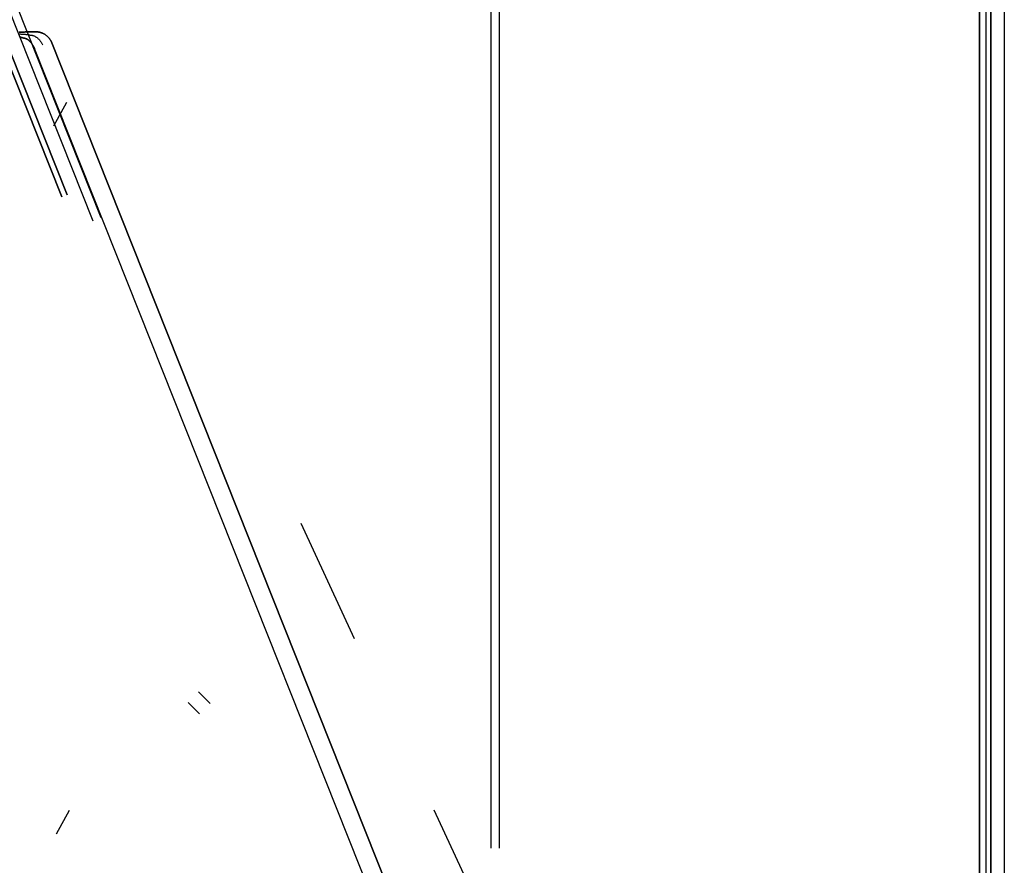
# Model space of a CAD drawing. Header units: millimetres. Extents: x -1030 to 192, y -442 to 180.
# Tile 198 of 256: x 103 to 181, y -344 to -278. Entities that reach past the tile are written whole.
import ezdxf

# ---------------------------------------------------------------- set-up
doc = ezdxf.new("R2010")
doc.units = ezdxf.units.MM
doc.header["$MEASUREMENT"] = 0
doc.layers.add('OVIDIO 120x60x72h', color=7, linetype='Continuous')

msp = doc.modelspace()

# ---------------------------------------------------------------- linework, layer by layer
at = {"layer": 'OVIDIO 120x60x72h'}
for points in [[(140.165384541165, -131.0045974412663), (140.165384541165, -343.0286722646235)], [(140.83620493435, -131.0045974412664), (140.83620493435, -343.0286722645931)], [(178.7709573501, -131.0045974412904), (178.7709573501, -415.684022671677)], [(178.7709573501, -415.684022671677), (178.7709573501, -131.0045974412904)], [(179.2575818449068, -131.0045974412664), (179.2575818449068, -415.6841712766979)], [(179.6653845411, -131.0045974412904), (179.6653845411, -415.3044911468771)], [(179.6653845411, -415.3044911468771), (179.6653845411, -131.0045974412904)], [(180.7174553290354, -131.0045974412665), (180.7174553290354, -415.6840226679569)], [(117.0926248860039, -330.6740099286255), (118.0018674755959, -331.5832525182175)], [(117.1735748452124, -332.4115451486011), (116.2643322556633, -331.502302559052)]]:
    msp.add_lwpolyline(points, dxfattribs=at)
at = {"layer": 'OVIDIO 120x60x72h', "extrusion": (1, 0, 0)}
for points in [[(-415.684022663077, 755.5783021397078), (-131.0045974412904, 755.5783022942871)], [(-131.0045974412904, 755.5783022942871), (-415.684022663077, 755.5783021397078)]]:
    msp.add_lwpolyline(points, dxfattribs=at)
at = {"layer": 'OVIDIO 120x60x72h', "extrusion": (0.9999999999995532, 9.452204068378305e-07, 0)}
for points in [[(-131.0047666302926, 754.6316265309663), (-415.3046603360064, 754.6310890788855)], [(-415.3046603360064, 754.6310890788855), (-131.0047666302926, 754.6316265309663)]]:
    msp.add_lwpolyline(points, dxfattribs=at)
at = {"layer": 'OVIDIO 120x60x72h', "extrusion": (-0.1089792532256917, 0.2028516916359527, 0.9731262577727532)}
for points in [[(38.86801423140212, 451.5684689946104), (38.86801423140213, 612.2243134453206)], [(38.86801423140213, 612.2243134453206), (38.86801423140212, 451.5684689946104)]]:
    msp.add_lwpolyline(points, dxfattribs=at)
at = {"layer": 'OVIDIO 120x60x72h', "extrusion": (-0.10897925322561, 0.2028516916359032, 0.9731262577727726)}
msp.add_lwpolyline([(38.57254423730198, 612.2243134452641), (38.57254423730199, 451.5684689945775)], dxfattribs=at)
at = {"layer": 'OVIDIO 120x60x72h', "extrusion": (-0.1089792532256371, 0.2028516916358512, 0.9731262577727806)}
for points in [[(38.27707424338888, 612.224313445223), (38.27707424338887, 451.5684689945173)], [(38.27707424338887, 451.5684689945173), (38.27707424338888, 612.224313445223)]]:
    msp.add_lwpolyline(points, dxfattribs=at)
at = {"layer": 'OVIDIO 120x60x72h', "extrusion": (0.04567751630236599, -0.1148807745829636, 0.9923285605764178)}
for points in [[(-8.965987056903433, -312.6131197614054), (-8.965987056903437, -205.7572670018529)], [(-8.965987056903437, -205.7572670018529), (-8.965987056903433, -312.6131197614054)]]:
    msp.add_lwpolyline(points, dxfattribs=at)
at = {"layer": 'OVIDIO 120x60x72h', "extrusion": (0.04567751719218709, -0.114880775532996, 0.9923285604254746)}
for points in [[(-8.509350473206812, -205.7572660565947), (-8.509350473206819, -312.613118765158)], [(-8.509350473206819, -312.613118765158), (-8.509350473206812, -205.7572660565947)]]:
    msp.add_lwpolyline(points, dxfattribs=at)
at = {"layer": 'OVIDIO 120x60x72h', "extrusion": (0.04567751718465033, -0.1148807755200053, 0.9923285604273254)}
msp.add_lwpolyline([(-7.365287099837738, -315.3257703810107), (-7.365287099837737, -206.4099855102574)], dxfattribs=at)
at = {"layer": 'OVIDIO 120x60x72h', "extrusion": (-0.1806448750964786, 0.9479354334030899, 0.2622705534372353)}
for points in [[(-49.21579314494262, 768.4872262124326), (-50.09751927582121, 767.2737357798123)], [(-50.09751927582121, 767.2737357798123), (-49.21579314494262, 768.4872262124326)]]:
    msp.add_lwpolyline(points, dxfattribs=at)
at = {"layer": 'OVIDIO 120x60x72h', "extrusion": (-0.1806448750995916, 0.9479354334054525, 0.2622705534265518)}
msp.add_lwpolyline([(-50.0975192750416, 767.2737357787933), (-49.21579314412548, 768.4872262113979)], dxfattribs=at)
at = {"layer": 'OVIDIO 120x60x72h', "extrusion": (0.04567751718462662, -0.1148807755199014, 0.9923285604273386)}
msp.add_lwpolyline([(-6.677861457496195, -315.3257703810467), (-6.677861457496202, -206.4109947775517)], dxfattribs=at)
at = {"layer": 'OVIDIO 120x60x72h', "extrusion": (-0.3152635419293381, 0.9259244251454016, 0.2080212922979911)}
msp.add_lwpolyline([(-9.48333051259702, 762.4522682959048), (-8.200724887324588, 763.2358832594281)], dxfattribs=at)
at = {"layer": 'OVIDIO 120x60x72h', "extrusion": (0.2760888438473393, 0.1226098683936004, 0.9532794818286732)}
for points in [[(-298.0516076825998, 232.7061530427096), (-298.0516076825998, 234.2061530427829)], [(-298.0516076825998, 234.2061530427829), (-298.0516076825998, 232.7061530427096)]]:
    msp.add_lwpolyline(points, dxfattribs=at)
at = {"layer": 'OVIDIO 120x60x72h', "extrusion": (-0.1089886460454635, 0.2028662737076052, 0.9731221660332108)}
msp.add_lwpolyline([(40.70543925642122, 453.0457626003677), (40.70543925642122, 461.0894788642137)], dxfattribs=at)
at = {"layer": 'OVIDIO 120x60x72h', "extrusion": (-0.1089886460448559, 0.2028662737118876, 0.9731221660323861)}
msp.add_lwpolyline([(39.99249294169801, 453.0457626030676), (39.99249294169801, 461.0894788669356)], dxfattribs=at)
at = {"layer": 'OVIDIO 120x60x72h', "extrusion": (-0.1089886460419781, 0.2028662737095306, 0.9731221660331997)}
for points in [[(39.27954662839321, 461.0894788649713), (39.27954662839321, 453.0457626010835)], [(39.27954662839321, 453.0457626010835), (39.27954662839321, 461.0894788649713)]]:
    msp.add_lwpolyline(points, dxfattribs=at)
at = {"layer": 'OVIDIO 120x60x72h', "extrusion": (0.2760888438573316, 0.1226098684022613, 0.9532794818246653)}
msp.add_lwpolyline([(-301.9543459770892, 234.2061530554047), (-301.9543459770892, 232.7061530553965)], dxfattribs=at)
at = {"layer": 'OVIDIO 120x60x72h', "extrusion": (0.9840532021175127, -0.05870066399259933, -0.1679092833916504)}
msp.add_lwpolyline([(-279.175600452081, 729.561044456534), (-277.2370173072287, 735.017802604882)], dxfattribs=at)
at = {"layer": 'OVIDIO 120x60x72h', "extrusion": (-0.1089886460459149, 0.2028662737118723, 0.9731221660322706)}
msp.add_lwpolyline([(37.48213636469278, 461.1905436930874), (37.48213636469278, 470.9805436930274)], dxfattribs=at)
at = {"layer": 'OVIDIO 120x60x72h', "extrusion": (-0.0214638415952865, 0.04629577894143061, 0.9986971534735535)}
msp.add_lwpolyline([(19.92937983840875, 341.009397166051), (19.92937983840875, 351.0511380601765)], dxfattribs=at)
at = {"layer": 'OVIDIO 120x60x72h', "extrusion": (0, 1, 0)}
for points in [[(-107.8546252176, 719.0611196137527), (-106.5129844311, 721.7444011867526)], [(-110.1555349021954, 720.2115744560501), (-108.8138941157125, 722.8948560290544)], [(-111.1148038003, 724.0453108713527), (-112.4564445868, 721.3620292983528)]]:
    msp.add_lwpolyline(points, dxfattribs=at)
at = {"layer": 'OVIDIO 120x60x72h', "extrusion": (-0.1089792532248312, 0.2028516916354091, 0.9731262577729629)}
for points in [[(41.88467389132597, 461.0785243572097), (41.88467389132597, 471.0706540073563)], [(40.70279391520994, 471.0706540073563), (40.70279391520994, 461.0785243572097)]]:
    msp.add_lwpolyline(points, dxfattribs=at)
at = {"layer": 'OVIDIO 120x60x72h', "extrusion": (-0.1089792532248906, 0.2028516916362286, 0.9731262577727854)}
msp.add_lwpolyline([(41.29373390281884, 471.0706540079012), (41.29373390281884, 461.0785243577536)], dxfattribs=at)
at = {"layer": 'OVIDIO 120x60x72h', "extrusion": (0.2760888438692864, 0.1226098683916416, 0.9532794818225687)}
msp.add_lwpolyline([(-305.8570842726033, 234.2061530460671), (-305.8570842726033, 232.7061530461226)], dxfattribs=at)
at = {"layer": 'OVIDIO 120x60x72h', "extrusion": (0.986823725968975, -0.05815167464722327, -0.1509878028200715)}
msp.add_lwpolyline([(-285.4411168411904, 737.8014475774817), (-287.5465363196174, 732.4068648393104)], dxfattribs=at)
at = {"layer": 'OVIDIO 120x60x72h', "extrusion": (0.2760888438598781, 0.1226098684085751, 0.9532794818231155)}
msp.add_lwpolyline([(-315.5532659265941, 232.7061530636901), (-315.5532659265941, 234.2061530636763)], dxfattribs=at)
at = {"layer": 'OVIDIO 120x60x72h', "extrusion": (-0.1089949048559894, 0.2028759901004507, 0.9731194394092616)}
msp.add_lwpolyline([(40.70668440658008, 471.0889077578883), (40.70668440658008, 528.4700341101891)], dxfattribs=at)
at = {"layer": 'OVIDIO 120x60x72h', "extrusion": (-0.1089886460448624, 0.20286627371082, 0.9731221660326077)}
msp.add_lwpolyline([(39.99249294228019, 471.0816085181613), (39.99249294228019, 528.4627348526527)], dxfattribs=at)
at = {"layer": 'OVIDIO 120x60x72h', "extrusion": (-0.1089886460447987, 0.2028662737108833, 0.9731221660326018)}
for points in [[(39.27954663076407, 528.4627348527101), (39.27954663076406, 471.0816085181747)], [(39.27954663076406, 471.0816085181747), (39.27954663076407, 528.4627348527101)]]:
    msp.add_lwpolyline(points, dxfattribs=at)
at = {"layer": 'OVIDIO 120x60x72h', "extrusion": (-0.02146384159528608, 0.0462957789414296, 0.9986971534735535)}
msp.add_lwpolyline([(19.92937983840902, 365.9942413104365), (19.92937983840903, 466.507276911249)], dxfattribs=at)
at = {"layer": 'OVIDIO 120x60x72h', "extrusion": (0.2760888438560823, 0.1226098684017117, 0.9532794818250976)}
msp.add_lwpolyline([(-343.3940688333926, 234.2061530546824), (-343.3940688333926, 232.7061530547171)], dxfattribs=at)
at = {"layer": 'OVIDIO 120x60x72h', "extrusion": (0.04567751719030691, -0.114880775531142, 0.9923285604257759)}
msp.add_lwpolyline([(-23.44791495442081, -298.8658129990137), (-23.44791495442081, -243.6754723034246)], dxfattribs=at)
at = {"layer": 'OVIDIO 120x60x72h', "extrusion": (0.04567751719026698, -0.1148807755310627, 0.9923285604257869)}
msp.add_lwpolyline([(-23.21957631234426, -298.6490947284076), (-23.21957631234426, -244.2449590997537)], dxfattribs=at)
at = {"layer": 'OVIDIO 120x60x72h', "extrusion": (0.2760888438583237, 0.1226098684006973, 0.953279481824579)}
msp.add_lwpolyline([(-348.2993970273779, 235.7061532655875), (-348.2993970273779, 262.7329743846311)], dxfattribs=at)
at = {"layer": 'OVIDIO 120x60x72h', "extrusion": (0.2760888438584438, 0.1226098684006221, 0.9532794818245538)}
msp.add_lwpolyline([(-348.3943388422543, 235.7061530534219), (-348.3943388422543, 263.2526352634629)], dxfattribs=at)
at = {"layer": 'OVIDIO 120x60x72h', "extrusion": (-0.3666393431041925, 0.9221125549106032, 0.1236285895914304)}
msp.add_lwpolyline([(8.96598859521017, 746.2120799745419), (8.895165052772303, 746.1904050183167), (8.823635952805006, 746.1704339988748), (8.751462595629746, 746.1521985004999), (8.678708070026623, 746.1357271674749), (8.605437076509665, 746.1210455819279), (8.531715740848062, 746.1081761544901), (8.457611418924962, 746.09713802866), (8.38319249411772, 746.0879469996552), (8.308528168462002, 746.0806154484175), (8.233688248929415, 746.0751522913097), (8.158742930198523, 746.0715629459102), (8.083762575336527, 746.069849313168), (8.008817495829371, 746.0700097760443), (7.933977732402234, 746.072039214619), (7.859312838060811, 746.0759290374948), (7.784891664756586, 746.0816672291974), (7.710782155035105, 746.0892384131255), (7.637051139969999, 746.0986239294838), (7.563764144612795, 746.1098019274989), (7.490985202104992, 746.1227474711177), (7.418776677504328, 746.1374326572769), (7.347199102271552, 746.1538267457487), (7.276311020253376, 746.1718962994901), (7.206168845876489, 746.1916053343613), (7.136826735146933, 746.2129154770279), (7.068336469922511, 746.2357861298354), (7.00074735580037, 746.2601746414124), (6.934106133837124, 746.2860364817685), (6.868456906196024, 746.3133254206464), (6.80384107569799, 746.34199370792), (6.74029729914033, 746.3719922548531), (6.677861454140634, 746.4032708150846), (6.616170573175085, 746.4359941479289), (6.554879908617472, 746.4703624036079), (6.494051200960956, 746.5063754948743), (6.433746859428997, 746.5440303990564), (6.374029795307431, 746.5833210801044), (6.314963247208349, 746.6242384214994), (6.256610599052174, 746.666770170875), (6.199035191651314, 746.7109008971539), (6.14230012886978, 746.7566119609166), (6.086468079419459, 746.8038814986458), (6.031601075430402, 746.852684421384), (5.97776030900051, 746.9029924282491), (5.925005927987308, 746.9547740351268), (5.87339683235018, 747.0079946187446), (5.822990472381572, 747.062616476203), (5.773842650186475, 747.1185988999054), (5.726007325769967, 747.1758982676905), (5.67953642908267, 747.2344681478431), (5.634479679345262, 747.2942594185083), (5.590884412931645, 747.3552204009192), (5.548795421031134, 747.417297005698), (5.508254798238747, 747.4804328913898), (5.469301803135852, 747.5445696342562), (5.431972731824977, 747.6096469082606), (5.396300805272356, 747.6756026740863), (5.362316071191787, 747.742373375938), (5.330045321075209, 747.8098941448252), (5.299512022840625, 747.8780990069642), (5.270736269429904, 747.9469210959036), (5.243734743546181, 748.0162928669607), (5.218520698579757, 748.0861463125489), (5.195103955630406, 748.1564131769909)], dxfattribs=at)
at = {"layer": 'OVIDIO 120x60x72h', "extrusion": (-0.3666393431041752, 0.9221125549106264, 0.1236285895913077)}
msp.add_lwpolyline([(8.50935046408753, 747.6408842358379), (8.472865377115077, 747.6297331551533), (8.43607885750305, 747.619505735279), (8.39902612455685, 747.6102137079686), (8.361742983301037, 747.6018670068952), (8.32426570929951, 747.5944737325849), (8.286630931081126, 747.5880401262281), (8.248875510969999, 747.5825705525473), (8.211036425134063, 747.5780674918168), (8.173150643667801, 747.5745315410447), (8.135255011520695, 747.5719614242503), (8.09738613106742, 747.5703540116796), (8.059580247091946, 747.5697043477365), (8.021873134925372, 747.5700056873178), (7.984299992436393, 747.5712495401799), (7.946895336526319, 747.5734257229), (7.909692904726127, 747.5765224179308), (7.872725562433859, 747.580526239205), (7.836025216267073, 747.5854223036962), (7.799622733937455, 747.5911943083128), (7.763547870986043, 747.5978246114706), (7.727829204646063, 747.6052943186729), (7.692494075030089, 747.613583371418), (7.657568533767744, 747.6226706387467), (7.623077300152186, 747.6325340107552), (7.589043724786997, 747.6431504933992), (7.555489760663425, 747.6544963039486), (7.522435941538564, 747.666546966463), (7.48990136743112, 747.6792774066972), (7.457903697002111, 747.6926620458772), (7.426459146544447, 747.7066748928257), (7.395582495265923, 747.72128963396), (7.365287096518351, 747.7364797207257), (7.335342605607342, 747.7523503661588), (7.305529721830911, 747.7690282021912), (7.275877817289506, 747.7865177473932), (7.246416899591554, 747.804822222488), (7.217177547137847, 747.823943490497), (7.188190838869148, 747.8438820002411), (7.159488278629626, 747.8646367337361), (7.131101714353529, 747.8862051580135), (7.103063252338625, 747.9085831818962), (7.075405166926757, 747.9317651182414), (7.048159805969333, 747.9557436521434), (7.021359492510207, 747.9805098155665), (6.995036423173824, 748.0060529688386), (6.969222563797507, 748.0323607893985), (6.943949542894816, 748.0594192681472), (6.91924854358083, 748.0872127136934), (6.895150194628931, 748.1157237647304), (6.87168446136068, 748.1449334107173), (6.848880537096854, 748.1748210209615), (6.826766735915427, 748.2053643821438), (6.805370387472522, 748.2365397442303), (6.784717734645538, 748.2683218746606), (6.764833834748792, 748.3006841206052), (6.745742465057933, 748.3335984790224), (6.727466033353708, 748.3670356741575), (6.710025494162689, 748.4009652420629), (6.69344027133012, 748.4353556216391), (6.677728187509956, 748.47017425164), (6.662905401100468, 748.5053876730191), (6.648986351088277, 748.5409616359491), (6.635983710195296, 748.576861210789), (6.623908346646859, 748.6130509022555)], dxfattribs=at)
at = {"layer": 'OVIDIO 120x60x72h', "extrusion": (-0.2357022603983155, 0.2357022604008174, 0.942809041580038)}
msp.add_lwpolyline([(169.6528457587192, 623.0175091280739), (169.6528457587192, 518.4771474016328)], dxfattribs=at)
at = {"layer": 'OVIDIO 120x60x72h', "extrusion": (-0.2357022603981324, 0.2357022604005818, 0.9428090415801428)}
msp.add_lwpolyline([(171.0608665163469, 628.1881950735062), (171.0608665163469, 522.780208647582)], dxfattribs=at)
at = {"layer": 'OVIDIO 120x60x72h', "extrusion": (0.9840532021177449, -0.05870066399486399, -0.1679092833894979)}
msp.add_lwpolyline([(-334.9806255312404, 750.6343162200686), (-333.0420423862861, 756.0910743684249)], dxfattribs=at)
at = {"layer": 'OVIDIO 120x60x72h', "extrusion": (-0.1089886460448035, 0.2028662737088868, 0.9731221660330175)}
msp.add_lwpolyline([(37.4821363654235, 528.5637996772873), (37.4821363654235, 538.1337996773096)], dxfattribs=at)
at = {"layer": 'OVIDIO 120x60x72h', "extrusion": (0.276506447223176, 0.122755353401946, 0.9531397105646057)}
msp.add_lwpolyline([(-371.2362542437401, 234.4853586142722), (-371.2362542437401, 232.9853584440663)], dxfattribs=at)
at = {"layer": 'OVIDIO 120x60x72h'}
for points in [[(104.0819649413, -278.5529225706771, 715.4434599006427), (104.0292330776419, -278.5509226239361, 715.4087514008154), (103.9758501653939, -278.5493077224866, 715.3750262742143), (103.9218368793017, -278.5480719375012, 715.3422966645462), (103.8672138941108, -278.5472093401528, 715.3105747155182), (103.812001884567, -278.5467140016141, 715.2798725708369), (103.7562215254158, -278.5465799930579, 715.2502023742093), (103.6998934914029, -278.5468013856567, 715.2215762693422), (103.643038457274, -278.5473722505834, 715.1940063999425), (103.5856770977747, -278.5482866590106, 715.167504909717), (103.5278300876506, -278.5495386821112, 715.1420839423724), (103.4695181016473, -278.5511223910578, 715.1177556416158), (103.4107618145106, -278.5530318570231, 715.094532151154), (103.351581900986, -278.55526115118, 715.0724256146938), (103.2919990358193, -278.5578043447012, 715.0514481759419), (103.232033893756, -278.5606555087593, 715.0316119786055), (103.1717071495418, -278.5638087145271, 715.0129291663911), (103.1110400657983, -278.5672574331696, 714.9954106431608), (103.0500562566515, -278.5709927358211, 714.979062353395), (102.9887799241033, -278.5750050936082, 714.9638890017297), (102.9272352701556, -278.5792849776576, 714.9498952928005)], [(102.9272352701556, -278.5792849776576, 714.9498952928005), (102.9887799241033, -278.5750050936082, 714.9638890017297), (103.0500562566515, -278.5709927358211, 714.979062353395), (103.1110400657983, -278.5672574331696, 714.9954106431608), (103.1717071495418, -278.5638087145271, 715.0129291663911), (103.232033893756, -278.5606555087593, 715.0316119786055), (103.2919990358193, -278.5578043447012, 715.0514481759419), (103.351581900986, -278.55526115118, 715.0724256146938), (103.4107618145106, -278.5530318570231, 715.094532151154), (103.4695181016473, -278.5511223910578, 715.1177556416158), (103.5278300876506, -278.5495386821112, 715.1420839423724), (103.5856770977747, -278.5482866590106, 715.167504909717), (103.643038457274, -278.5473722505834, 715.1940063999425), (103.6998934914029, -278.5468013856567, 715.2215762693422), (103.7562215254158, -278.5465799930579, 715.2502023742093), (103.812001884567, -278.5467140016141, 715.2798725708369), (103.8672138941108, -278.5472093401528, 715.3105747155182), (103.9218368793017, -278.5480719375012, 715.3422966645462), (103.9758501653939, -278.5493077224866, 715.3750262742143), (104.0292330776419, -278.5509226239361, 715.4087514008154), (104.0819649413, -278.5529225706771, 715.4434599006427)], [(103.6803656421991, -278.7907737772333, 716.02652471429), (103.6183981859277, -278.7828265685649, 715.9885138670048), (103.5553301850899, -278.7755579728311, 715.9523007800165), (103.4912189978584, -278.7689466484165, 715.9178963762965), (103.4261219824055, -278.7629712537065, 715.8853115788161), (103.3600964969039, -278.7576104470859, 715.8545573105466), (103.293199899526, -278.7528428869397, 715.8256444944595), (103.2254895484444, -278.7486472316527, 715.798584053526), (103.1570228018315, -278.7450021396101, 715.7733869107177), (103.0878570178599, -278.7418862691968, 715.7500639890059), (103.0180495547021, -278.7392782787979, 715.7286262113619), (102.9476577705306, -278.7371568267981, 715.709084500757)], [(103.2754038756, -279.0306164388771, 716.6144713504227), (103.2459419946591, -279.0218306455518, 716.5981604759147), (103.2161552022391, -279.0132354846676, 716.582341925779), (103.1860537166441, -279.0048281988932, 716.567021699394), (103.1556477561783, -278.9966060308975, 716.5522057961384), (103.1249475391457, -278.9885662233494, 716.5379002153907), (103.0939632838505, -278.9807060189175, 716.5241109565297), (103.0627052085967, -278.9730226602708, 716.510844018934), (103.0311835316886, -278.9655133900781, 716.498105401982), (102.9994084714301, -278.9581754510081, 716.4859011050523), (102.9673902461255, -278.9510060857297, 716.4742371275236)], [(102.9673902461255, -278.9510060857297, 716.4742371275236), (102.9994084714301, -278.9581754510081, 716.4859011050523), (103.0311835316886, -278.9655133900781, 716.498105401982), (103.0627052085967, -278.9730226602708, 716.510844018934), (103.0939632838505, -278.9807060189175, 716.5241109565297), (103.1249475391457, -278.9885662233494, 716.5379002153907), (103.1556477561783, -278.9966060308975, 716.5522057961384), (103.1860537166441, -279.0048281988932, 716.567021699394), (103.2161552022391, -279.0132354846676, 716.582341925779), (103.2459419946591, -279.0218306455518, 716.5981604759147), (103.2754038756, -279.0306164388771, 716.6144713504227)], [(104.1496544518, -279.868484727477, 717.2062490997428), (104.128947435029, -279.8278991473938, 717.1987245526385), (104.1082195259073, -279.7883618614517, 717.190274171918), (104.0874615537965, -279.749866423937, 717.1809544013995), (104.0666643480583, -279.7124063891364, 717.1708216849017), (104.0458187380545, -279.6759753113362, 717.1599324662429), (104.0249155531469, -279.6405667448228, 717.1483431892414), (104.003945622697, -279.6061742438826, 717.1361102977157), (103.9828997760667, -279.5727913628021, 717.1232902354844), (103.9617702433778, -279.540412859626, 717.1099365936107), (103.9405548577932, -279.5090383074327, 717.0960915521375), (103.919252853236, -279.4786684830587, 717.0817944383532), (103.8978634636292, -279.4493041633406, 717.0670845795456), (103.8763859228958, -279.4209461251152, 717.052001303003), (103.8548194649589, -279.3935951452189, 717.0365839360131), (103.8331633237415, -279.3672520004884, 717.0208718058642), (103.8114167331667, -279.3419174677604, 717.0049042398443), (103.7895793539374, -279.3175918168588, 716.9887183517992), (103.767652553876, -279.2942732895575, 716.9723424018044), (103.745638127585, -279.2719596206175, 716.9558024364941), (103.7235378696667, -279.2506485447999, 716.9391245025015), (103.7013535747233, -279.230337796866, 716.9223346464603), (103.6790870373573, -279.2110251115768, 716.905458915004), (103.656740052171, -279.1927082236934, 716.8885233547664), (103.6343144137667, -279.1753848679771, 716.871554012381), (103.611814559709, -279.159052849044, 716.8545768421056), (103.5892554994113, -279.1437102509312, 716.8376174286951), (103.5666548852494, -279.1293552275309, 716.8207012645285), (103.544030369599, -279.1159859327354, 716.8038538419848), (103.5213996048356, -279.1036005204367, 716.7871006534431), (103.498780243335, -279.0921971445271, 716.7704671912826), (103.4761899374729, -279.0817739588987, 716.7539789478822), (103.453646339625, -279.0723291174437, 716.737661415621), (103.4311637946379, -279.0638585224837, 716.7215364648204), (103.4087434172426, -279.0563490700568, 716.70561147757), (103.3863830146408, -279.0497854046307, 716.6898902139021), (103.3640803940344, -279.0441521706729, 716.6743764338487), (103.3418333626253, -279.0394340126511, 716.6590738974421), (103.3196397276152, -279.0356155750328, 716.6439863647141), (103.2974972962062, -279.0326815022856, 716.629117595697), (103.2754038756, -279.0306164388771, 716.6144713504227)], [(103.2754038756, -279.0306164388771, 716.6144713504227), (103.2974972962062, -279.0326815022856, 716.629117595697), (103.3196397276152, -279.0356155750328, 716.6439863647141), (103.3418333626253, -279.0394340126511, 716.6590738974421), (103.3640803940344, -279.0441521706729, 716.6743764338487), (103.3863830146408, -279.0497854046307, 716.6898902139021), (103.4087434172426, -279.0563490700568, 716.70561147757), (103.4311637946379, -279.0638585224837, 716.7215364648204), (103.453646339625, -279.0723291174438, 716.737661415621), (103.4761899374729, -279.0817739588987, 716.7539789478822), (103.498780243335, -279.0921971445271, 716.7704671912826), (103.5213996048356, -279.1036005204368, 716.7871006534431), (103.544030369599, -279.1159859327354, 716.8038538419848), (103.5666548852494, -279.1293552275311, 716.8207012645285), (103.5892554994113, -279.1437102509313, 716.8376174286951), (103.611814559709, -279.159052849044, 716.8545768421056), (103.6343144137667, -279.1753848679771, 716.871554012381), (103.656740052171, -279.1927082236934, 716.8885233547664), (103.6790870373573, -279.2110251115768, 716.9054589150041), (103.7013535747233, -279.2303377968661, 716.9223346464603), (103.7235378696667, -279.2506485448, 716.9391245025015), (103.745638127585, -279.2719596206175, 716.9558024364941), (103.767652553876, -279.2942732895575, 716.9723424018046), (103.7895793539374, -279.3175918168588, 716.9887183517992), (103.8114167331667, -279.3419174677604, 717.0049042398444), (103.8331633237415, -279.3672520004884, 717.0208718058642), (103.8548194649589, -279.3935951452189, 717.0365839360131), (103.8763859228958, -279.4209461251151, 717.052001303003), (103.8978634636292, -279.4493041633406, 717.0670845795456), (103.919252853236, -279.4786684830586, 717.0817944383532), (103.9405548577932, -279.5090383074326, 717.0960915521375), (103.9617702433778, -279.540412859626, 717.1099365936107), (103.9828997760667, -279.572791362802, 717.1232902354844), (104.003945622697, -279.6061742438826, 717.1361102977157), (104.0249155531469, -279.6405667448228, 717.1483431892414), (104.0458187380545, -279.6759753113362, 717.1599324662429), (104.0666643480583, -279.7124063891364, 717.1708216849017), (104.0874615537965, -279.749866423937, 717.1809544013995), (104.1082195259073, -279.7883618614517, 717.190274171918), (104.128947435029, -279.8278991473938, 717.1987245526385), (104.1496544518, -279.868484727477, 717.2062490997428)], [(103.6790331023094, -278.7915629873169, 716.0284593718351), (103.7023801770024, -278.7909688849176, 716.0450235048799), (103.7255595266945, -278.7908795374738, 716.0617405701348), (103.748569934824, -278.7912905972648, 716.0786002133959), (103.7714101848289, -278.7921977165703, 716.0955920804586), (103.7940790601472, -278.7935965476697, 716.1127058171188), (103.8165753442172, -278.7954827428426, 716.129931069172), (103.8388978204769, -278.7978519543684, 716.1472574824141), (103.8610452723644, -278.8006998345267, 716.1646747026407), (103.8830164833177, -278.804022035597, 716.1821723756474), (103.9048102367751, -278.8078142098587, 716.1997401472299), (103.9264253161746, -278.8120720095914, 716.2173676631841), (103.9478605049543, -278.8167910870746, 716.2350445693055), (103.9901863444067, -278.8275956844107, 716.2705051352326), (104.031778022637, -278.8401932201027, 716.3060390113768), (104.0726258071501, -278.8545489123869, 716.3415633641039), (104.1127199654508, -278.8706279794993, 716.3769953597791), (104.1520507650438, -278.8883956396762, 716.412252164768), (104.1906084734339, -278.9078171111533, 716.4472509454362), (104.2283833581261, -278.928857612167, 716.481908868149), (104.2653656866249, -278.9514823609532, 716.5161430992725), (104.3015457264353, -278.975656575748, 716.5498708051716), (104.3369137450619, -279.0013454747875, 716.5830091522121), (104.3714647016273, -279.028511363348, 716.6154787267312), (104.4052123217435, -279.0571048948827, 716.6472137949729), (104.4381750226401, -279.0870738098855, 716.6781520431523), (104.4703712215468, -279.11836584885, 716.7082311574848), (104.5018193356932, -279.1509287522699, 716.7373888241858), (104.5325377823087, -279.1847102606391, 716.765562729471), (104.5625449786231, -279.2196581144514, 716.7926905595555), (104.5918593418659, -279.2557200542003, 716.8187100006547), (104.6204992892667, -279.2928438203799, 716.8435587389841), (104.6484832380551, -279.3309771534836, 716.8671744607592), (104.6758296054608, -279.3700677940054, 716.8894948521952), (104.7025568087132, -279.410063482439, 716.9104575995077), (104.7286832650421, -279.4509119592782, 716.930000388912), (104.7542273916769, -279.4925609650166, 716.9480609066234), (104.7792076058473, -279.5349582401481, 716.9645768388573), (104.7914920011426, -279.5564211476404, 716.9722361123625), (104.8036423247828, -279.5780515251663, 716.9794858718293)], [(105.456500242, -279.2881201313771, 716.7531144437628), (105.4368538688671, -279.256392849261, 716.7373250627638), (105.4167448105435, -279.2249523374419, 716.7203781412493), (105.3961405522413, -279.1938094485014, 716.7022759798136), (105.3750085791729, -279.1629750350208, 716.6830208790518), (105.3533163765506, -279.1324599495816, 716.6626151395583), (105.3310314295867, -279.1022750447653, 716.6410610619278), (105.3081212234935, -279.0724311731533, 716.618360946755), (105.2845532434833, -279.0429391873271, 716.5945170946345), (105.2602953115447, -279.0138161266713, 716.5695335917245), (105.2353165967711, -278.9851037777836, 716.543421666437), (105.2095866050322, -278.9568501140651, 716.5161943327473), (105.1830748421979, -278.9291031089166, 716.4878646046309), (105.1557508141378, -278.9019107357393, 716.4584454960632), (105.1275840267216, -278.875320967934, 716.4279500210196), (105.0985439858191, -278.8493817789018, 716.3963911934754), (105.0686001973, -278.8241411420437, 716.363782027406), (105.037724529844, -278.7996490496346, 716.3301434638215), (105.0058983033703, -278.7759635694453, 716.2955281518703), (104.9731052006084, -278.7531447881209, 716.2599966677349), (104.9393289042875, -278.7312527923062, 716.223609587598), (104.9045530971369, -278.7103476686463, 716.1864274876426), (104.868761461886, -278.690489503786, 716.1485109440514), (104.8319376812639, -278.6717383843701, 716.1099205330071), (104.794065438, -278.6541543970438, 716.0707168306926), (104.7551425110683, -278.637791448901, 716.0309712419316), (104.7152230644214, -278.6226787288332, 715.9907984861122), (104.6743753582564, -278.6088392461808, 715.9503241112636), (104.6326676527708, -278.5962960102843, 715.9096736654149), (104.5901682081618, -278.5850720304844, 715.8689726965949), (104.5469452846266, -278.5751903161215, 715.8283467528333), (104.5030671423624, -278.5666738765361, 715.7879213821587), (104.4586020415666, -278.5595457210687, 715.7478221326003), (104.413602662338, -278.5538242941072, 715.708154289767), (104.3680593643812, -278.549509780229, 715.6689420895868), (104.3219469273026, -278.5465977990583, 715.6301895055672), (104.2752401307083, -278.5450839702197, 715.5919005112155), (104.2279137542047, -278.5449639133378, 715.5540790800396), (104.1799425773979, -278.5462332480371, 715.5167291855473), (104.1313013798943, -278.548887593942, 715.4798548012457), (104.0819649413, -278.5529225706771, 715.4434599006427)], [(104.0819649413, -278.5529225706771, 715.4434599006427), (104.1313013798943, -278.548887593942, 715.4798548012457), (104.1799425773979, -278.5462332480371, 715.5167291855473), (104.2279137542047, -278.5449639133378, 715.5540790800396), (104.2752401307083, -278.5450839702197, 715.5919005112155), (104.3219469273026, -278.5465977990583, 715.6301895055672), (104.3680593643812, -278.549509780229, 715.6689420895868), (104.413602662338, -278.5538242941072, 715.708154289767), (104.4586020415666, -278.5595457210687, 715.7478221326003), (104.5030671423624, -278.5666738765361, 715.7879213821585), (104.5469452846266, -278.5751903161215, 715.8283467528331), (104.5901682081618, -278.5850720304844, 715.8689726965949), (104.6326676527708, -278.5962960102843, 715.9096736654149), (104.6743753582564, -278.6088392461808, 715.9503241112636), (104.7152230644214, -278.6226787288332, 715.9907984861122), (104.7551425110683, -278.637791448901, 716.0309712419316), (104.794065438, -278.6541543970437, 716.0707168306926), (104.8319376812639, -278.6717383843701, 716.1099205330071), (104.8687614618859, -278.690489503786, 716.1485109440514), (104.9045530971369, -278.7103476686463, 716.1864274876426), (104.9393289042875, -278.7312527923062, 716.223609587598), (104.9731052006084, -278.7531447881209, 716.2599966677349), (105.0058983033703, -278.7759635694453, 716.2955281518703), (105.0377245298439, -278.7996490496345, 716.3301434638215), (105.0686001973, -278.8241411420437, 716.3637820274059), (105.0985439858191, -278.8493817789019, 716.3963911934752), (105.1275840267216, -278.8753209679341, 716.4279500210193), (105.1557508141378, -278.9019107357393, 716.458445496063), (105.1830748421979, -278.9291031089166, 716.4878646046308), (105.2095866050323, -278.9568501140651, 716.5161943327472), (105.2353165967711, -278.9851037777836, 716.5434216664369), (105.2602953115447, -279.0138161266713, 716.5695335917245), (105.2845532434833, -279.0429391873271, 716.5945170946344), (105.3081212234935, -279.0724311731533, 716.618360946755), (105.3310314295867, -279.1022750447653, 716.6410610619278), (105.3533163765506, -279.1324599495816, 716.6626151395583), (105.3750085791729, -279.1629750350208, 716.6830208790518), (105.3961405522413, -279.1938094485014, 716.7022759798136), (105.4167448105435, -279.2249523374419, 716.7203781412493), (105.4368538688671, -279.256392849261, 716.7373250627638), (105.456500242, -279.2881201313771, 716.7531144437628)], [(143.9253899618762, -379.9060442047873, 703.7941094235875), (143.6504104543, -379.2144597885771, 703.8868308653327), (104.1496544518, -279.868484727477, 717.2062490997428)], [(145.2322357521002, -379.3256796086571, 703.3409747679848), (144.9572562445, -378.634095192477, 703.4336962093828), (105.456500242, -279.2881201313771, 716.7531144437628)], [(105.456500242, -279.2881201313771, 716.7531144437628), (144.9572562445, -378.634095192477, 703.4336962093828), (145.2322357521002, -379.3256796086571, 703.3409747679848)]]:
    msp.add_polyline3d(points, dxfattribs=at)

doc.saveas('drawing.dxf')
